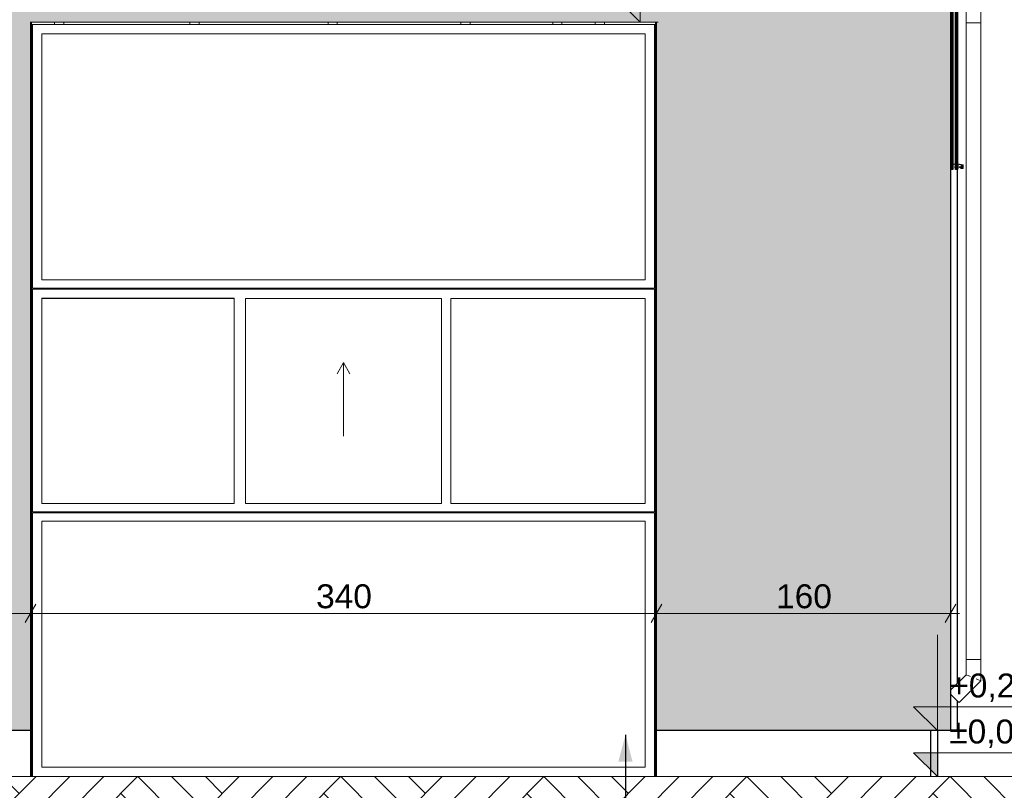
# Model space of a CAD drawing. Header units: centimetres. Extents: x -1412 to 8451, y -353 to 1224.
# Tile 4 of 24: x -505 to 30, y -7 to 411. Entities that reach past the tile are written whole.
import ezdxf

# ---------------------------------------------------------------- set-up
doc = ezdxf.new("R2010")
doc.units = ezdxf.units.CM
doc.header["$MEASUREMENT"] = 0
doc.linetypes.add('Wipeout_Contour', pattern=[100, 0, -100])
for name, color, linetype in [('01 - myjnia', 7, 'Continuous'), ('131-Z Drogi', 7, 'Continuous'), ('299-A Wymiary Opisy', 7, 'Continuous'), ('420-K Ściany', 7, 'Continuous'), ('530 - Rynny i rury spustowe', 7, 'Continuous'), ('Nowe_Drzwi Archicad', 7, 'Continuous'), ('Okna Archicada', 7, 'Continuous')]:
    doc.layers.add(name, color=color, linetype=linetype)
for name, color, linetype, lineweight, true_color in [('01 - myjnia_Nr_pióra__95', 7, 'Continuous', 0, 0x7c7c7c), ('0_Nr_pióra__48', 7, 'Continuous', 20, 0xc7b59a), ('0_Nr_pióra__83', 7, 'Continuous', 20, 0xe4d7b4), ('530 - Rynny i rury spustowe_Nr_pióra__84', 7, 'Continuous', 20, 0x70828f)]:
    doc.layers.add(name, color=color, linetype=linetype, lineweight=lineweight, true_color=true_color)
for name, color, linetype, lineweight in [('0_Nr_pióra__12', 7, 'Continuous', 13), ('0_Nr_pióra__21', 7, 'Continuous', 20), ('131-Z Drogi_Nr_pióra__29', 7, 'Continuous', 20), ('299-A Wymiary Opisy_Nr_pióra__11', 7, 'Continuous', 0), ('420-K Ściany_Nr_pióra__13', 7, 'Continuous', 25), ('Nowe_199-Z Wymiary i opisy_Nr_pióra__135', 5, 'Continuous', 20), ('Nowe_Drzwi Archicad_Nr_pióra__12', 7, 'Continuous', 13), ('Nowe_Drzwi Archicad_Nr_pióra__3', 7, 'Continuous', 20), ('Okna Archicada_Nr_pióra__13', 7, 'Continuous', 25), ('Okna Archicada_Nr_pióra__3', 7, 'Continuous', 20)]:
    doc.layers.add(name, color=color, linetype=linetype, lineweight=lineweight)
doc.styles.add('STYL_AUTOMATYCZNY_1', font='arial.ttf')
doc.dimstyles.new('STYL_AUTOMATYCZNY__1', dxfattribs={"dimtxt": 13, "dimasz": 7.6, "dimexe": 0.18, "dimexo": 0.0625, "dimgap": 0, "dimtad": 1, "dimtih": 1, "dimtoh": 1, "dimdec": 0, "dimzin": 0, "dimdsep": 46, "dimtxsty": 'STYL_AUTOMATYCZNY_1', "dimblk": 'ARROWHEAD_2', "dimblk1": 'ARROWHEAD_2', "dimblk2": 'ARROWHEAD_2', "dimcen": 0.09, "dimclrd": 7, "dimclre": 7, "dimclrt": 7, "dimadec": 0, "dimazin": 0, "dimtfac": 1, "dimtdec": 4, "dimtmove": 0, "dimatfit": 3, "dimfxl": 0, "dimtolj": 1, "dimtzin": 0, "dimarcsym": 0})
doc.dimstyles.new('STYL_AUTOMATYCZNY__2', dxfattribs={"dimtxt": 13, "dimasz": 7.6, "dimexe": 0.18, "dimexo": 0.0625, "dimgap": 0, "dimtad": 1, "dimdec": 0, "dimzin": 0, "dimdsep": 46, "dimtxsty": 'STYL_AUTOMATYCZNY_1', "dimblk": 'ARROWHEAD_2', "dimblk1": 'ARROWHEAD_2', "dimblk2": 'ARROWHEAD_2', "dimcen": 0.09, "dimclrd": 7, "dimclre": 7, "dimclrt": 7, "dimadec": 0, "dimazin": 0, "dimtfac": 1, "dimtdec": 4, "dimtmove": 0, "dimatfit": 3, "dimfxl": 0, "dimtolj": 1, "dimtzin": 0, "dimarcsym": 0})
doc.dimstyles.new('STYL_AUTOMATYCZNY__3', dxfattribs={"dimtxt": 0.18, "dimasz": 14.592, "dimexe": 0.18, "dimexo": 0.0625, "dimgap": 0, "dimtad": 0, "dimtih": 1, "dimtoh": 1, "dimdec": 4, "dimzin": 0, "dimdsep": 46, "dimcen": 0.09, "dimadec": 0, "dimazin": 0, "dimtfac": 1, "dimtdec": 4, "dimtmove": 0, "dimatfit": 3, "dimldrblk": 'ARROWHEAD_5', "dimfxl": 0, "dimtolj": 1, "dimtzin": 0, "dimarcsym": 0})

# ---------------------------------------------------------------- blocks, each defined once
blk = doc.blocks.new('ElemPrzekroju_25_1')
at = {"layer": '420-K Ściany_Nr_pióra__13', "color": 7, "linetype": 'Continuous', "lineweight": 25}
for p, q in [((-62.65, 470), (0.35, 470)), ((0.35, 470), (0.35, 25)), ((4.21, 332.99), (4.21, 470)), ((4.21, 332.92), (4.21, 332.93)), ((4.21, 332.84), (4.21, 332.86)), ((4.21, 332.48), (4.21, 332.78)), ((4.21, 50.77), (4.21, 330.43)), ((4.21, 25), (4.21, 41.04)), ((0.35, 25), (-62.65, 25)), ((4.21, 25), (0.35, 25))]:
    blk.add_line(p, q, dxfattribs=at)
blk = doc.blocks.new('ElemPrzekroju_29_1')
at = {"layer": '420-K Ściany_Nr_pióra__13', "color": 7, "linetype": 'Continuous', "lineweight": 25}
for p, q in [((-499.38, 25), (-654.3, 25)), ((-62.65, 25), (-159.38, 25))]:
    blk.add_line(p, q, dxfattribs=at)
blk = doc.blocks.new('ElemPrzekroju_30_1')
at = {"layer": '420-K Ściany_Nr_pióra__13', "color": 7, "linetype": 'Continuous', "lineweight": 25}
blk.add_line((-6.75, 25), (-6.75, 0), dxfattribs=at)
blk = doc.blocks.new('ElemPrzekroju_31_1')
at = {"layer": '420-K Ściany_Nr_pióra__13', "color": 7, "linetype": 'Continuous', "lineweight": 25}
for p, q in [((-10.58, 25), (-10.58, 0)), ((-10.58, -100), (-10.58, -160)), ((-10.58, -160), (-12.58, -160)), ((-10.58, -160), (-6.75, -160))]:
    blk.add_line(p, q, dxfattribs=at)
blk = doc.blocks.new('ElemPrzekroju_33_1')
at = {"layer": '0_Nr_pióra__83', "color": 254, "linetype": 'Continuous', "lineweight": 20, "true_color": 0xe4d7b4}
for p, q in [((-499.38, 0), (-499.38, 25)), ((-159.38, 25), (-159.38, 0))]:
    blk.add_line(p, q, dxfattribs=at)
blk = doc.blocks.new('ElemPrzekroju_34_1')
at = {"layer": '131-Z Drogi', "linetype": 'Continuous', "lineweight": 0, "true_color": 0x000000}
blk.add_hatch(color=18, dxfattribs=at).paths.add_polyline_path([(-1407.02, 0), (-1407.02, -100), (-905.98, -100), (-905.98, -10), (-853.92, -10), (-853.92, -100), (359.34, -100), (359.34, 0)])
at = {"layer": '131-Z Drogi_Nr_pióra__29', "color": 7, "linetype": 'Continuous', "lineweight": 20, "flags": 128}
blk.add_lwpolyline([(359.34, 0), (-859.89, 0), (-863.89, 0), (-1407.02, 0)], dxfattribs=at)
blk = doc.blocks.new('ElemPrzekroju_52_1')
at = {"layer": '530 - Rynny i rury spustowe_Nr_pióra__84', "color": 8, "linetype": 'Continuous', "lineweight": 20, "true_color": 0x70828f}
for p, q in [((8.79, 409.54), (8.79, 63.68)), ((16.79, 409.54), (16.79, 63.68)), ((8.79, 63.68), (8.79, 55.34)), ((9.09, 63.68), (8.79, 63.68)), ((9.96, 63.68), (9.09, 63.68)), ((11.26, 63.68), (9.96, 63.68)), ((12.79, 63.68), (11.26, 63.68)), ((14.32, 63.68), (12.79, 63.68)), ((15.61, 63.68), (14.32, 63.68)), ((16.48, 63.68), (15.61, 63.68)), ((16.79, 63.68), (16.48, 63.68)), ((16.79, 63.68), (16.79, 52.03)), ((8.79, 55.34), (0.77, 47.32)), ((9.09, 55.21), (8.79, 55.34)), ((9.96, 54.86), (9.09, 55.21)), ((11.26, 54.32), (9.96, 54.86)), ((16.79, 52.03), (5.01, 40.25)), ((15.61, 52.51), (14.32, 53.05)), ((16.48, 52.15), (15.61, 52.51)), ((16.79, 52.03), (16.48, 52.15)), ((1.1, 44.16), (0.77, 44.49)), ((2.18, 43.08), (1.1, 44.16)), ((3.26, 41.99), (2.18, 43.08)), ((4.18, 41.08), (3.26, 41.99)), ((4.79, 40.46), (4.18, 41.08)), ((5.01, 40.25), (4.79, 40.46))]:
    blk.add_line(p, q, dxfattribs=at)
blk = doc.blocks.new('ElemPrzekroju_53_1')
at = {"layer": '530 - Rynny i rury spustowe_Nr_pióra__84', "color": 8, "linetype": 'Continuous', "lineweight": 20, "true_color": 0x70828f}
for p, q in [((13.79, 489.54), (14.09, 489.54)), ((13.79, 489.54), (13.79, 465.49)), ((14.09, 489.54), (14.96, 489.54)), ((14.96, 489.54), (16.26, 489.54)), ((16.26, 489.54), (16.6, 489.54)), ((17.76, 489.54), (17.79, 489.54)), ((17.79, 489.54), (19.32, 489.54)), ((19.32, 489.54), (20.61, 489.54)), ((20.61, 489.54), (21.48, 489.54)), ((21.48, 489.54), (21.79, 489.54)), ((21.79, 489.54), (21.79, 463.6)), ((13.79, 465.49), (8.79, 455.49)), ((13.79, 465.49), (14.09, 465.41)), ((14.09, 465.41), (14.96, 465.21)), ((21.79, 463.6), (16.79, 453.6)), ((20.61, 463.87), (21.48, 463.67)), ((21.48, 463.67), (21.79, 463.6)), ((8.79, 455.49), (9.09, 455.41)), ((8.79, 455.49), (8.79, 409.54)), ((9.09, 455.41), (9.96, 455.21)), ((15.61, 453.87), (16.48, 453.67)), ((16.48, 453.67), (16.79, 453.6)), ((16.79, 453.6), (16.79, 409.54)), ((8.79, 409.54), (9.09, 409.54)), ((9.09, 409.54), (9.96, 409.54)), ((9.96, 409.54), (11.26, 409.54)), ((11.26, 409.54), (12.79, 409.54)), ((12.79, 409.54), (14.32, 409.54)), ((14.32, 409.54), (15.61, 409.54)), ((15.61, 409.54), (16.48, 409.54)), ((16.48, 409.54), (16.79, 409.54))]:
    blk.add_line(p, q, dxfattribs=at)
blk = doc.blocks.new('ElemPrzekroju_54_1')
at = {"layer": 'Okna Archicada_Nr_pióra__13', "color": 7, "linetype": 'Continuous', "lineweight": 25}
for p, q in [((3.82, 332.99), (3.82, 455)), ((3.82, 455), (4.13, 455)), ((4.13, 455), (4.13, 333)), ((3.82, 332.92), (3.82, 332.93)), ((3.82, 332.56), (3.82, 332.86)), ((3.82, 332.49), (3.82, 332.5)), ((4.13, 332.94), (4.13, 332.93)), ((4.13, 332.87), (4.13, 332.86)), ((4.13, 332.8), (4.13, 332.5)), ((4.13, 332.44), (4.13, 330.8)), ((3.82, 330), (3.82, 330.43)), ((4.13, 330), (3.82, 330)), ((4.13, 330.48), (4.13, 330))]:
    blk.add_line(p, q, dxfattribs=at)
at = {"layer": 'Okna Archicada_Nr_pióra__3', "color": 7, "linetype": 'Continuous', "lineweight": 20}
for p, q in [((3.82, 333.06), (4.13, 333)), ((3.82, 333), (6.82, 332.43)), ((4.13, 333), (7.13, 332.43)), ((6.82, 332.43), (6.82, 330.43)), ((6.82, 332.43), (7.13, 332.43)), ((7.13, 332.43), (7.13, 330.43)), ((6.06, 331.19), (5.82, 331.43)), ((5.82, 331.43), (6.06, 331.43)), ((6.45, 331.11), (6.38, 331.19)), ((6.45, 330.79), (6.38, 330.87)), ((6.82, 330.75), (6.77, 330.79)), ((6.82, 330.43), (6.77, 330.48)), ((6.82, 330.43), (7.13, 330.43))]:
    blk.add_line(p, q, dxfattribs=at)
blk = doc.blocks.new('ElemPrzekroju_55_1')
at = {"layer": 'Okna Archicada_Nr_pióra__13', "color": 7, "linetype": 'Continuous', "lineweight": 25}
for p, q in [((3.45, 332.99), (3.45, 455)), ((3.45, 455), (3.77, 455)), ((3.77, 455), (3.77, 333)), ((3.45, 332.63), (3.45, 332.93)), ((3.45, 332.56), (3.45, 332.57)), ((3.45, 332.49), (3.45, 332.5)), ((3.77, 332.94), (3.77, 332.93)), ((3.77, 332.87), (3.77, 332.57)), ((3.77, 332.51), (3.77, 332.5)), ((3.77, 332.43), (3.77, 331.17)), ((3.45, 330), (3.45, 330.43)), ((3.77, 330), (3.45, 330)), ((3.77, 330.85), (3.77, 330.78)), ((3.77, 330.46), (3.77, 330))]:
    blk.add_line(p, q, dxfattribs=at)
at = {"layer": 'Okna Archicada_Nr_pióra__3', "color": 7, "linetype": 'Continuous', "lineweight": 20}
for p, q in [((3.45, 333.06), (3.77, 333)), ((3.45, 333), (6.45, 332.43)), ((3.77, 333), (6.77, 332.43)), ((6.45, 332.43), (6.45, 330.43)), ((6.45, 332.43), (6.77, 332.43)), ((6.77, 332.43), (6.77, 330.43)), ((6.06, 330.82), (5.45, 331.43)), ((5.45, 331.43), (5.77, 331.43)), ((6.06, 331.14), (5.77, 331.43)), ((6.45, 330.75), (6.38, 330.82)), ((6.45, 330.43), (6.38, 330.5)), ((6.45, 330.43), (6.77, 330.43))]:
    blk.add_line(p, q, dxfattribs=at)
blk = doc.blocks.new('ElemPrzekroju_56_1')
at = {"layer": 'Okna Archicada_Nr_pióra__13', "color": 7, "linetype": 'Continuous', "lineweight": 25}
for p, q in [((3.06, 332.71), (3.06, 455)), ((3.06, 455), (3.38, 455)), ((3.38, 455), (3.38, 333)), ((3.06, 332.63), (3.06, 332.64)), ((3.06, 332.56), (3.06, 332.57)), ((3.06, 331.43), (3.06, 332.5)), ((3.38, 332.94), (3.38, 332.64)), ((3.38, 332.58), (3.38, 332.57)), ((3.38, 332.51), (3.38, 332.5)), ((3.38, 332.44), (3.38, 331.43)), ((3.06, 331.12), (3.06, 331.17)), ((3.06, 330), (3.06, 330.8)), ((3.38, 330), (3.06, 330)), ((3.38, 331.24), (3.38, 331.17)), ((3.38, 330.85), (3.38, 330.8)), ((3.38, 330.48), (3.38, 330))]:
    blk.add_line(p, q, dxfattribs=at)
at = {"layer": 'Okna Archicada_Nr_pióra__3', "color": 7, "linetype": 'Continuous', "lineweight": 20}
for p, q in [((3.06, 333.06), (3.38, 333)), ((3.06, 333), (6.06, 332.43)), ((3.38, 333), (6.38, 332.43)), ((6.06, 332.43), (6.06, 330.43)), ((6.06, 332.43), (6.38, 332.43)), ((6.38, 332.43), (6.38, 330.43)), ((6.06, 330.43), (5.06, 331.43)), ((5.06, 331.43), (5.38, 331.43)), ((6.06, 330.75), (5.38, 331.43)), ((6.06, 330.43), (6.38, 330.43))]:
    blk.add_line(p, q, dxfattribs=at)
blk = doc.blocks.new('ElemPrzekroju_57_1')
at = {"layer": 'Okna Archicada_Nr_pióra__13', "color": 7, "linetype": 'Continuous', "lineweight": 25}
for p, q in [((1.19, 332.99), (1.19, 455)), ((1.19, 455), (1.51, 455)), ((1.51, 455), (1.51, 333)), ((1.19, 332.92), (1.19, 332.93)), ((1.19, 330), (1.19, 332.86)), ((1.51, 332.94), (1.51, 332.93)), ((1.51, 332.87), (1.51, 332.86)), ((1.51, 332.8), (1.51, 330)), ((1.51, 330), (1.19, 330))]:
    blk.add_line(p, q, dxfattribs=at)
at = {"layer": 'Okna Archicada_Nr_pióra__3', "color": 7, "linetype": 'Continuous', "lineweight": 20}
for p, q in [((1.19, 333.06), (1.51, 333)), ((1.19, 333), (4.19, 332.43)), ((1.51, 333), (4.51, 332.43)), ((4.19, 332.43), (4.19, 330.43)), ((4.19, 332.43), (4.51, 332.43)), ((4.51, 332.43), (4.51, 330.43)), ((3.43, 331.19), (3.19, 331.43)), ((3.19, 331.43), (3.43, 331.43)), ((3.8, 331.14), (3.75, 331.19)), ((3.8, 330.82), (3.75, 330.87)), ((4.19, 330.75), (4.12, 330.82)), ((4.19, 330.43), (4.12, 330.5)), ((4.19, 330.43), (4.51, 330.43))]:
    blk.add_line(p, q, dxfattribs=at)
blk = doc.blocks.new('ElemPrzekroju_58_1')
at = {"layer": 'Okna Archicada_Nr_pióra__13', "color": 7, "linetype": 'Continuous', "lineweight": 25}
for p, q in [((0.8, 332.99), (0.8, 455)), ((0.8, 455), (1.12, 455)), ((1.12, 455), (1.12, 333)), ((0.8, 330), (0.8, 332.93)), ((1.12, 332.94), (1.12, 332.93)), ((1.12, 332.87), (1.12, 330)), ((1.12, 330), (0.8, 330))]:
    blk.add_line(p, q, dxfattribs=at)
at = {"layer": 'Okna Archicada_Nr_pióra__3', "color": 7, "linetype": 'Continuous', "lineweight": 20}
for p, q in [((0.8, 333.06), (1.12, 333)), ((0.8, 333), (3.8, 332.43)), ((1.12, 333), (4.12, 332.43)), ((3.8, 332.43), (3.8, 330.43)), ((3.8, 332.43), (4.12, 332.43)), ((4.12, 332.43), (4.12, 330.43)), ((3.43, 330.8), (2.8, 331.43)), ((2.8, 331.43), (3.12, 331.43)), ((3.43, 331.11), (3.12, 331.43)), ((3.8, 330.75), (3.75, 330.8)), ((3.8, 330.43), (3.75, 330.48)), ((3.8, 330.43), (4.12, 330.43))]:
    blk.add_line(p, q, dxfattribs=at)
blk = doc.blocks.new('ElemPrzekroju_59_1')
at = {"layer": 'Okna Archicada_Nr_pióra__13', "color": 7, "linetype": 'Continuous', "lineweight": 25}
for p, q in [((0.43, 330), (0.43, 455)), ((0.43, 455), (0.75, 455)), ((0.75, 455), (0.75, 333)), ((0.75, 332.94), (0.75, 330)), ((0.75, 330), (0.43, 330))]:
    blk.add_line(p, q, dxfattribs=at)
at = {"layer": 'Okna Archicada_Nr_pióra__3', "color": 7, "linetype": 'Continuous', "lineweight": 20}
for p, q in [((0.43, 333.06), (0.75, 333)), ((0.43, 333), (3.43, 332.43)), ((0.75, 333), (3.75, 332.43)), ((3.43, 332.43), (3.43, 330.43)), ((3.43, 332.43), (3.75, 332.43)), ((3.75, 332.43), (3.75, 330.43)), ((3.43, 330.43), (2.43, 331.43)), ((2.43, 331.43), (2.75, 331.43)), ((3.43, 330.75), (2.75, 331.43)), ((3.43, 330.43), (3.75, 330.43))]:
    blk.add_line(p, q, dxfattribs=at)
blk = doc.blocks.new('ElemPrzekroju_69_1')
at = {"layer": '0_Nr_pióra__83', "color": 254, "linetype": 'Continuous', "lineweight": 20, "true_color": 0xe4d7b4}
for p, q in [((-499.38, 25), (-499.38, 410)), ((-499.38, 410), (-159.38, 410)), ((-159.38, 410), (-159.38, 25))]:
    blk.add_line(p, q, dxfattribs=at)
blk = doc.blocks.new('ElemPrzekroju_72_1')
at = {"layer": '01 - myjnia_Nr_pióra__95', "color": 8, "linetype": 'Continuous', "lineweight": 0, "true_color": 0x7c7c7c}
blk.add_line((-498.38, 9.5), (-498.88, 9.5), dxfattribs=at)
blk = doc.blocks.new('ElemPrzekroju_75_1')
at = {"layer": '01 - myjnia_Nr_pióra__95', "color": 8, "linetype": 'Continuous', "lineweight": 0, "true_color": 0x7c7c7c}
blk.add_line((-160.38, 9.5), (-159.88, 9.5), dxfattribs=at)
blk = doc.blocks.new('ElemPrzekroju_76_1')
at = {"layer": '01 - myjnia_Nr_pióra__95', "color": 8, "linetype": 'Continuous', "lineweight": 13, "true_color": 0x7c7c7c}
for p, q in [((-498.88, 380.5), (-498.38, 380.5)), ((-160.38, 380.5), (-159.88, 380.5)), ((-498.88, 375.5), (-498.38, 375.5)), ((-160.38, 375.5), (-159.88, 375.5))]:
    blk.add_line(p, q, dxfattribs=at)
blk = doc.blocks.new('ElemPrzekroju_77_1')
at = {"layer": '01 - myjnia_Nr_pióra__95', "color": 8, "linetype": 'Continuous', "lineweight": 0, "true_color": 0x7c7c7c}
for p, q in [((-498.88, 350), (-498.38, 350)), ((-494.27, 264.9), (-494.27, 265.4)), ((-494.27, 143.3), (-494.27, 143.8)), ((-498.88, 15), (-498.38, 15))]:
    blk.add_line(p, q, dxfattribs=at)
blk = doc.blocks.new('ElemPrzekroju_78_1')
at = {"layer": '01 - myjnia_Nr_pióra__95', "color": 8, "linetype": 'Continuous', "lineweight": 13, "true_color": 0x7c7c7c}
for p, q in [((-215.75, 408.7), (-215.75, 410)), ((-210.75, 408.7), (-210.75, 410))]:
    blk.add_line(p, q, dxfattribs=at)
blk = doc.blocks.new('ElemPrzekroju_79_1')
at = {"layer": '01 - myjnia_Nr_pióra__95', "color": 8, "linetype": 'Continuous', "lineweight": 13, "true_color": 0x7c7c7c}
for p, q in [((-192.65, 408.7), (-192.65, 410)), ((-187.65, 408.7), (-187.65, 410))]:
    blk.add_line(p, q, dxfattribs=at)
blk = doc.blocks.new('ElemPrzekroju_80_1')
at = {"layer": '01 - myjnia_Nr_pióra__95', "color": 8, "linetype": 'Continuous', "lineweight": 13, "true_color": 0x7c7c7c}
for p, q in [((-265.61, 408.7), (-265.61, 410)), ((-260.61, 408.7), (-260.61, 410))]:
    blk.add_line(p, q, dxfattribs=at)
blk = doc.blocks.new('ElemPrzekroju_81_1')
at = {"layer": '01 - myjnia_Nr_pióra__95', "color": 8, "linetype": 'Continuous', "lineweight": 13, "true_color": 0x7c7c7c}
for p, q in [((-412.8, 408.7), (-412.8, 410)), ((-407.8, 408.7), (-407.8, 410))]:
    blk.add_line(p, q, dxfattribs=at)
blk = doc.blocks.new('ElemPrzekroju_82_1')
at = {"layer": '01 - myjnia_Nr_pióra__95', "color": 8, "linetype": 'Continuous', "lineweight": 13, "true_color": 0x7c7c7c}
for p, q in [((-486.33, 408.7), (-486.33, 410)), ((-481.33, 408.7), (-481.33, 410))]:
    blk.add_line(p, q, dxfattribs=at)
blk = doc.blocks.new('ElemPrzekroju_83_1')
at = {"layer": '01 - myjnia_Nr_pióra__95', "color": 8, "linetype": 'Continuous', "lineweight": 13, "true_color": 0x7c7c7c}
for p, q in [((-337.75, 408.7), (-337.75, 410)), ((-332.75, 408.7), (-332.75, 410))]:
    blk.add_line(p, q, dxfattribs=at)
blk = doc.blocks.new('ElemPrzekroju_84_1')
at = {"layer": '01 - myjnia_Nr_pióra__95', "color": 8, "linetype": 'Continuous', "lineweight": 0, "true_color": 0x7c7c7c}
for p, q in [((-160.38, 350), (-159.88, 350)), ((-176.23, 264.9), (-176.23, 265.4)), ((-176.23, 143.3), (-176.23, 143.8)), ((-160.38, 15), (-159.88, 15))]:
    blk.add_line(p, q, dxfattribs=at)
blk = doc.blocks.new('ElemPrzekroju_90_1')
at = {"layer": 'Nowe_Drzwi Archicad_Nr_pióra__12', "color": 7, "linetype": 'Continuous', "lineweight": 13}
for p, q in [((-498.38, 408.7), (-160.38, 408.7)), ((-498.38, 265.4), (-498.38, 408.7)), ((-160.38, 408.7), (-160.38, 265.4)), ((-493.26, 403.65), (-493.26, 269.94)), ((-165.5, 403.65), (-493.26, 403.65)), ((-165.5, 269.94), (-165.5, 403.65)), ((-493.26, 269.94), (-165.5, 269.94)), ((-160.38, 265.4), (-498.38, 265.4)), ((-498.38, 264.9), (-160.38, 264.9)), ((-498.38, 143.8), (-498.38, 264.9)), ((-160.38, 264.9), (-160.38, 143.8)), ((-493.26, 260.08), (-388.79, 260.08)), ((-493.26, 259.85), (-493.26, 260.08)), ((-388.79, 259.85), (-493.26, 259.85)), ((-493.26, 259.85), (-493.26, 148.34)), ((-388.79, 260.08), (-388.79, 259.85)), ((-388.79, 148.34), (-388.79, 259.85)), ((-382.64, 148.34), (-382.64, 259.85)), ((-382.64, 259.85), (-382.64, 259.85)), ((-276.12, 259.85), (-382.64, 259.85)), ((-382.64, 259.85), (-382.64, 148.34)), ((-276.12, 148.34), (-276.12, 259.85)), ((-271, 259.85), (-271, 148.34)), ((-165.5, 259.85), (-271, 259.85)), ((-165.5, 148.34), (-165.5, 259.85)), ((-493.26, 148.34), (-388.79, 148.34)), ((-382.64, 148.34), (-382.64, 148.34)), ((-382.64, 148.34), (-276.12, 148.34)), ((-271, 148.34), (-165.5, 148.34)), ((-160.38, 143.8), (-498.38, 143.8)), ((-498.38, 143.3), (-160.38, 143.3)), ((-498.38, 0), (-498.38, 143.3)), ((-160.38, 143.3), (-160.38, 0)), ((-493.26, 138.76), (-493.26, 5.05)), ((-165.5, 138.76), (-493.26, 138.76)), ((-165.5, 5.05), (-165.5, 138.76)), ((-493.26, 5.05), (-165.5, 5.05))]:
    blk.add_line(p, q, dxfattribs=at)
at = {"layer": 'Nowe_Drzwi Archicad_Nr_pióra__3', "color": 7, "linetype": 'Continuous', "lineweight": 20}
for p, q in [((-498.88, 0), (-498.88, 410)), ((-498.38, 408.7), (-498.88, 408.7)), ((-159.88, 408.7), (-160.38, 408.7)), ((-159.88, 0), (-159.88, 410)), ((-329.38, 225), (-332.88, 218.94)), ((-329.38, 185), (-329.38, 225)), ((-329.38, 225), (-325.88, 218.94))]:
    blk.add_line(p, q, dxfattribs=at)
blk = doc.blocks.new('ElemPrzekroju_91_1')
at = {"layer": 'Nowe_Drzwi Archicad_Nr_pióra__12', "color": 7, "linetype": 'Continuous', "lineweight": 13}
for p, q in [((-498.62, 403.65), (-498.62, 380.5)), ((-498.38, 403.65), (-498.62, 403.65)), ((-498.62, 375.5), (-498.62, 350)), ((-382.64, 259.35), (-382.64, 259.35)), ((-387.16, 143.3), (-387.16, 143.8)), ((-382.54, 143.8), (-382.54, 143.3)), ((-382.54, 143.8), (-382.54, 143.8)), ((-382.54, 143.3), (-382.54, 143.3)), ((-285.97, 143.3), (-285.97, 143.8)), ((-281.35, 143.8), (-281.35, 143.3)), ((-498.62, 9.5), (-498.62, 5.05)), ((-498.62, 5.05), (-498.38, 5.05))]:
    blk.add_line(p, q, dxfattribs=at)
at = {"layer": 'Nowe_Drzwi Archicad_Nr_pióra__3', "color": 7, "linetype": 'Continuous', "lineweight": 20}
for p, q in [((-160.38, 408.54), (-160.14, 408.54)), ((-160.14, 408.54), (-160.14, 403.16)), ((-159.98, 403), (-159.98, 408.7)), ((-160.14, 403.16), (-160.38, 403.16)), ((-160.38, 403), (-159.98, 403)), ((-159.88, 403), (-159.98, 403))]:
    blk.add_line(p, q, dxfattribs=at)
blk = doc.blocks.new('Wymiary_5_1', base_point=(-168.26, 410))
at = {"layer": '299-A Wymiary Opisy_Nr_pióra__11', "linetype": 'Continuous', "lineweight": 0}
blk.add_hatch(color=7, dxfattribs=at).paths.add_polyline_path([(-168.26, 410), (-168.26, 423), (-181.26, 423)])
at = {"layer": '299-A Wymiary Opisy_Nr_pióra__11', "color": 7, "linetype": 'Continuous', "lineweight": 0}
for p, q in [((-168.26, 410), (-168.26, 462)), ((-168.26, 410), (-181.26, 423)), ((-181.26, 423), (-168.26, 423)), ((-168.26, 423), (-116.65, 423)), ((-168.26, 410), (-178.01, 410)), ((-168.26, 410), (-158.51, 410))]:
    blk.add_line(p, q, dxfattribs=at)
at = {"layer": '299-A Wymiary Opisy_Nr_pióra__11', "color": 7, "lineweight": 0, "insert": (-161.76, 425.6), "char_height": 13, "attachment_point": 7, "style": 'STYL_AUTOMATYCZNY_1'}
blk.add_mtext('\\A1;{\\pql;\\fArial|b0|i0|c238|p0;\\W1.000000;+4,10}', dxfattribs=at)
blk = doc.blocks.new('*D109')
at = {"layer": '299-A Wymiary Opisy_Nr_pióra__11', "color": 7, "linetype": 'Continuous', "lineweight": 0}
for p, q in [((-657.63, 93.72), (-663.4, 83.72)), ((-660.52, 81.22), (-660.52, 96.22)), ((-496.49, 93.72), (-502.27, 83.72)), ((-499.38, 81.22), (-499.38, 96.22)), ((-660.52, 88.72), (-499.38, 88.72))]:
    blk.add_line(p, q, dxfattribs=at)
at = {"layer": '299-A Wymiary Opisy_Nr_pióra__11', "color": 7, "lineweight": 0, "insert": (-594.82, 91.32), "char_height": 13, "attachment_point": 7, "style": 'STYL_AUTOMATYCZNY_1'}
blk.add_mtext('\\A1;{\\pql;\\fArial|b0|i0|c238|p0;\\W1.000000;161}', dxfattribs=at)
blk = doc.blocks.new('ARROWHEAD_2')
at = {"color": 0, "linetype": 'Continuous', "lineweight": 0}
for p, q in [((0, 0), (-1, 0)), ((-0.378, -0.655), (0.378, 0.655))]:
    blk.add_line(p, q, dxfattribs=at)
blk = doc.blocks.new('*D110')
at = {"layer": '299-A Wymiary Opisy_Nr_pióra__11', "color": 7, "linetype": 'Continuous', "lineweight": 0}
for p, q in [((-496.49, 93.72), (-502.27, 83.72)), ((-499.38, 81.22), (-499.38, 96.22)), ((-156.49, 93.72), (-162.27, 83.72)), ((-159.38, 81.22), (-159.38, 96.22)), ((-499.38, 88.72), (-159.38, 88.72)), ((-159.38, 88.72), (0.35, 88.72))]:
    blk.add_line(p, q, dxfattribs=at)
at = {"layer": '299-A Wymiary Opisy_Nr_pióra__11', "color": 7, "lineweight": 0, "insert": (-344.25, 91.32), "char_height": 13, "attachment_point": 7, "style": 'STYL_AUTOMATYCZNY_1'}
blk.add_mtext('\\A1;{\\pql;\\fArial|b0|i0|c238|p0;\\W1.000000;340}', dxfattribs=at)
blk = doc.blocks.new('*D111')
at = {"layer": '299-A Wymiary Opisy_Nr_pióra__11', "color": 7, "linetype": 'Continuous', "lineweight": 0}
for p, q in [((-156.49, 93.72), (-162.27, 83.72)), ((-2.53, 83.72), (3.24, 93.72)), ((0.35, 81.22), (0.35, 96.22)), ((-159.38, 88.72), (0.35, 88.72)), ((0.35, 88.72), (5.24, 88.72))]:
    blk.add_line(p, q, dxfattribs=at)
at = {"layer": '299-A Wymiary Opisy_Nr_pióra__11', "color": 7, "lineweight": 0, "insert": (-94.39, 91.32), "char_height": 13, "attachment_point": 7, "style": 'STYL_AUTOMATYCZNY_1'}
blk.add_mtext('\\A1;{\\pql;\\fArial|b0|i0|c238|p0;\\W1.000000;160}', dxfattribs=at)
blk = doc.blocks.new('*D112')
at = {"layer": '299-A Wymiary Opisy_Nr_pióra__11', "color": 7, "linetype": 'Continuous', "lineweight": 0}
for p, q in [((-524.63, 407.11), (-534.63, 412.89)), ((-529.63, 410), (-529.63, 414.89)), ((-522.13, 410), (-537.13, 410)), ((-529.63, 0), (-529.63, 410)), ((-522.13, 0), (-537.13, 0)), ((-534.63, 2.89), (-524.63, -2.89)), ((-529.63, -4.89), (-529.63, 0))]:
    blk.add_line(p, q, dxfattribs=at)
at = {"layer": '299-A Wymiary Opisy_Nr_pióra__11', "color": 7, "lineweight": 0, "insert": (-532.23, 190.13), "char_height": 13, "attachment_point": 7, "rotation": 90, "style": 'STYL_AUTOMATYCZNY_1'}
blk.add_mtext('\\A1;{\\pql;\\fArial|b0|i0|c238|p0;\\W1.000000;410}', dxfattribs=at)
blk = doc.blocks.new('Wymiary_8_1', base_point=(-6.82, -100))
at = {"layer": '299-A Wymiary Opisy_Nr_pióra__11', "linetype": 'Continuous', "lineweight": 0}
for points in [[(-6.82, 25), (-6.82, 38), (-19.82, 38)], [(-6.82, 0), (-6.82, 13), (-19.82, 13)], [(-6.82, -100), (-6.82, -87), (-19.82, -87)]]:
    blk.add_hatch(color=7, dxfattribs=at).paths.add_polyline_path(points)
at = {"layer": '299-A Wymiary Opisy_Nr_pióra__11', "color": 7, "linetype": 'Continuous', "lineweight": 0}
for p, q in [((-6.82, 25), (-6.82, 77)), ((-6.82, 0), (-6.82, 52)), ((-6.82, 25), (-19.82, 38)), ((-19.82, 38), (-6.82, 38)), ((-6.82, 38), (44.79, 38)), ((-6.82, 25), (-16.57, 25)), ((-6.82, 25), (2.93, 25)), ((-6.82, 0), (-19.82, 13)), ((-19.82, 13), (-6.82, 13)), ((-6.82, 13), (44.17, 13)), ((-6.82, 0), (-16.57, 0)), ((-6.82, 0), (2.93, 0)), ((-6.82, -100), (-6.82, -48)), ((-6.82, -100), (-19.82, -87)), ((-19.82, -87), (-6.82, -87)), ((-6.82, -87), (40.32, -87)), ((-6.82, -100), (-16.57, -100)), ((-6.82, -100), (2.93, -100))]:
    blk.add_line(p, q, dxfattribs=at)
at = {"layer": '299-A Wymiary Opisy_Nr_pióra__11', "color": 7, "lineweight": 0, "char_height": 13, "attachment_point": 7, "style": 'STYL_AUTOMATYCZNY_1'}
for s, insert in [('\\A1;{\\pql;\\fArial|b0|i0|c238|p0;\\W1.000000;+0,25}', (-0.32, 40.6)), ('\\A1;{\\pql;\\fArial|b0|i0|c238|p0;\\W1.000000;±0,00}', (-0.32, 15.6)), ('\\A1;{\\pql;\\fArial|b0|i0|c238|p0;\\W1.000000;-1,00}', (-0.32, -84.4))]:
    blk.add_mtext(s, dxfattribs=dict(at, insert=insert))
blk = doc.blocks.new('ARROWHEAD_5')
at = {"linetype": 'Continuous', "lineweight": 0}
blk.add_hatch(color=0, dxfattribs=at).paths.add_polyline_path([(-1, 0.2679), (0, 0), (-1, -0.2679)])
at = {"color": 0, "linetype": 'Continuous', "lineweight": 0}
blk.add_line((0, 0), (-1, 0), dxfattribs=at)

msp = doc.modelspace()

# ---------------------------------------------------------------- hatches: boundary and pattern name
at = {"layer": '0_Nr_pióra__48', "linetype": 'Continuous', "lineweight": 0, "true_color": 0xd5c7b3}
h = msp.add_hatch(color=9, dxfattribs=at)
h.paths.add_polyline_path([(-849.77, 730), (-850.75, 25), (-499.38, 25), (-499.38, 410), (-159.38, 410), (-159.38, 25), (0.35, 25), (0.35, 530), (-628.78, 568.66), (-628.93, 570.67), (-621.3, 570.21), (-621.3, 763.05)])
h.paths.add_polyline_path([(-694.15, 540), (-814.15, 540), (-814.15, 430), (-694.15, 430)], flags=0)
h.paths.add_polyline_path([(-665.52, 280), (-840.52, 280), (-840.52, 150), (-665.52, 150)], flags=0)

# ---------------------------------------------------------------- linework, layer by layer
at = {"layer": '0_Nr_pióra__21', "color": 7, "linetype": 'Continuous', "lineweight": 20, "flags": 128}
msp.add_lwpolyline([(-849.77, 730), (-850.75, 25), (-499.38, 25), (-499.38, 410), (-159.38, 410), (-159.38, 25), (0.35, 25), (0.35, 530), (-628.78, 568.66), (-628.93, 570.67), (-621.3, 570.21), (-621.3, 763.05)], close=True, dxfattribs=at)

# ---------------------------------------------------------------- block references
at = {"lineweight": 0}
for name in ['ElemPrzekroju_69_1', 'ElemPrzekroju_33_1']:
    msp.add_blockref(name, (0, 0), dxfattribs=at)
at = {"layer": '01 - myjnia', "lineweight": 0}
for name in ['ElemPrzekroju_82_1', 'ElemPrzekroju_81_1', 'ElemPrzekroju_83_1', 'ElemPrzekroju_80_1', 'ElemPrzekroju_78_1', 'ElemPrzekroju_79_1', 'ElemPrzekroju_76_1', 'ElemPrzekroju_77_1', 'ElemPrzekroju_84_1', 'ElemPrzekroju_72_1', 'ElemPrzekroju_75_1']:
    msp.add_blockref(name, (0, 0), dxfattribs=at)
at = {"layer": '131-Z Drogi', "lineweight": 0}
msp.add_blockref('ElemPrzekroju_34_1', (0, 0), dxfattribs=at)
at = {"layer": '299-A Wymiary Opisy', "color": 7, "linetype": 'Continuous', "lineweight": 0}
for name, p in [('Wymiary_5_1', (-168.26, 410)), ('Wymiary_8_1', (-6.82, -100))]:
    msp.add_blockref(name, p, dxfattribs=at)
at = {"layer": '420-K Ściany', "lineweight": 0}
for name in ['ElemPrzekroju_29_1', 'ElemPrzekroju_25_1', 'ElemPrzekroju_30_1', 'ElemPrzekroju_31_1']:
    msp.add_blockref(name, (0, 0), dxfattribs=at)
at = {"layer": '530 - Rynny i rury spustowe', "lineweight": 0}
for name in ['ElemPrzekroju_53_1', 'ElemPrzekroju_52_1']:
    msp.add_blockref(name, (0, 0), dxfattribs=at)
at = {"layer": 'Nowe_Drzwi Archicad', "lineweight": 0}
for name in ['ElemPrzekroju_90_1', 'ElemPrzekroju_91_1']:
    msp.add_blockref(name, (0, 0), dxfattribs=at)
at = {"layer": 'Okna Archicada', "lineweight": 0}
for name in ['ElemPrzekroju_59_1', 'ElemPrzekroju_58_1', 'ElemPrzekroju_57_1', 'ElemPrzekroju_56_1', 'ElemPrzekroju_55_1', 'ElemPrzekroju_54_1']:
    msp.add_blockref(name, (0, 0), dxfattribs=at)

# ---------------------------------------------------------------- dimensions: what is measured, and where the dimension line sits
at = {"layer": '299-A Wymiary Opisy', "color": 7, "linetype": 'Continuous', "lineweight": 0}
dim = msp.add_linear_dim(base=(-529.63, 410), p1=(-499.38, 0), p2=(-499.38, 410), angle=90, dimstyle='STYL_AUTOMATYCZNY__2', dxfattribs=at)
dim.commit()
dim.dimension.update_dxf_attribs({"geometry": '*D112', "text_midpoint": (-538.73, 204.97), "dimtype": 160, "text_rotation": 90})
for base, p1, p2, picture, middle in [((-499.38, 88.72), (-660.52, 280), (-499.38, 410), '*D109', (-579.98, 97.82)), ((-159.38, 88.72), (-499.38, 410), (-159.38, 410), '*D110', (-329.41, 97.82)), ((0.35, 88.72), (-159.38, 410), (0.35, 269.14), '*D111', (-79.55, 97.82))]:
    dim = msp.add_linear_dim(base=base, p1=p1, p2=p2, dimstyle='STYL_AUTOMATYCZNY__1', dxfattribs=at)
    dim.commit()
    dim.dimension.update_dxf_attribs({"geometry": picture, "text_midpoint": middle, "dimtype": 160})

# ---------------------------------------------------------------- next in the draw order: wipeouts: each hides what was drawn before it
at = {"color": 254, "linetype": 'Wipeout_Contour', "lineweight": 0, "ltscale": 3575.689266}
msp.add_wipeout([(359.34, 0), (-1407.02, 0), (-1407.02, -160), (359.34, -160)], dxfattribs=at)

# ---------------------------------------------------------------- next in the draw order: hatches: boundary and pattern name
at = {"layer": '0_Nr_pióra__12', "linetype": 'Continuous', "lineweight": 13}
h = msp.add_hatch(dxfattribs=at)
h.set_pattern_fill('Grunt_0001', style=0, pattern_type=2)
h.set_pattern_definition([(45, (0, 0), (-27.5772, 27.5772), []), (45, (-9.19, 9.19), (-55.1543, 55.1543), []), (45, (-18.385, 18.385), (-55.1543, 55.1543), []), (135, (-27.577, 27.577), (9.19239, 9.19239), [39, -39])])
h.paths.add_polyline_path([(359.34, 0), (-1407.02, 0), (-1407.02, -160), (359.34, -160)])

# ---------------------------------------------------------------- next in the draw order: linework, layer by layer
at = {"layer": '0_Nr_pióra__21', "color": 7, "linetype": 'Continuous', "lineweight": 20, "flags": 128}
msp.add_lwpolyline([(359.34, 0), (-1407.02, 0), (-1407.02, -160), (359.34, -160)], close=True, dxfattribs=at)

# ---------------------------------------------------------------- next in the draw order: leaders
at = {"layer": 'Nowe_199-Z Wymiary i opisy_Nr_pióra__135', "color": 5, "linetype": 'Continuous', "lineweight": 20, "annotation_type": 0, "has_hookline": 1, "hookline_direction": 1, "text_width": 329.87}
msp.add_leader([(-176.23, 22.63), (-176.23, -338.09), (-194.4, -338.81)], dimstyle='STYL_AUTOMATYCZNY__3', dxfattribs=at)

doc.saveas('drawing.dxf')
